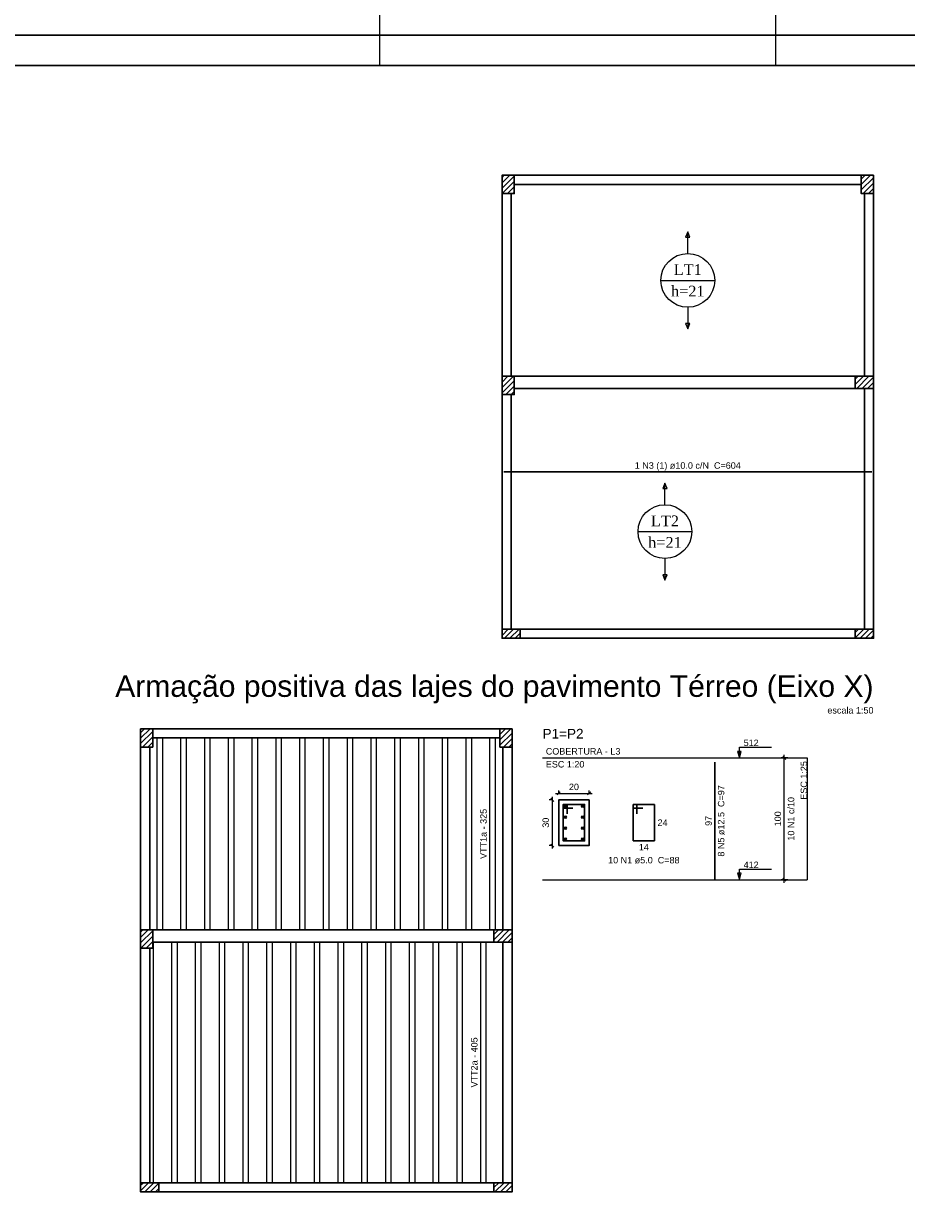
# Model space of a CAD drawing. Extents: x 1874 to 2462, y -2142 to -2023.
# Tile 42 of 74: x 2219 to 2248, y -2121 to -2082. Entities that reach past the tile are written whole.
import ezdxf

# ---------------------------------------------------------------- set-up
doc = ezdxf.new("R2010")
doc.units = 0
doc.header["$LTSCALE"] = 0.1
doc.header["$MEASUREMENT"] = 0
doc.header["$PDMODE"] = 3
doc.header["$PDSIZE"] = 0.1
doc.layers.get('0').update_dxf_attribs({"linetype": 'CONTINUOUS', "lineweight": 25})
doc.layers.get('DEFPOINTS').update_dxf_attribs({"linetype": 'CONTINUOUS', "lineweight": 25})
for name, color, linetype, lineweight in [('Descrição da armadura', 7, 'CONTINUOUS', 5), ('DT-Armadura positiva', 20, 'CONTINUOUS', 30), ('DT-Barras na forma', 20, 'CONTINUOUS', 30), ('DT-Barras no corte', 20, 'CONTINUOUS', 5), ('DT-Barras rebatidas', 20, 'CONTINUOUS', 30), ('DT-Cotas', 1, 'CONTINUOUS', 9), ('DT-Forma', 130, 'CONTINUOUS', 30), ('DT-Pontilhado', 3, 'CONTINUOUS', 25), ('DT-Textos', 7, 'CONTINUOUS', 25), ('DT-Título', 7, 'CONTINUOUS', 25), ('FO-Hachuras das lajes', 1, 'CONTINUOUS', 20), ('FO-Hachuras dos pilares', 80, 'CONTINUOUS', 25), ('FO-PILARES', 160, 'CONTINUOUS', 30), ('FO-Textos das lajes', 7, 'CONTINUOUS', 25), ('FO-VIGAS', 130, 'CONTINUOUS', 30), ('Textos armaduras', 7, 'CONTINUOUS', 5)]:
    doc.layers.add(name, color=color, linetype=linetype, lineweight=lineweight)
doc.layers.add('XX-CARIMBO', color=9, linetype='CONTINUOUS')
doc.layers.add('XX-FOLHA', color=253, linetype='CONTINUOUS')
doc.styles.add('ARIAL', font='arial.ttf')
doc.styles.add('TimesNewRoman', font='times.ttf')
doc.dimstyles.new('UM_20.000000', dxfattribs={"dimtxt": 0.18, "dimasz": 0.1, "dimexe": 0.1, "dimexo": 0.2, "dimgap": 0, "dimtad": 1, "dimtih": 1, "dimtoh": 1, "dimdec": 0, "dimlfac": 20, "dimzin": 0, "dimdsep": 46, "dimtxsty": 'Standard', "dimblk": 'CLOSED', "dimblk1": 'CLOSED', "dimblk2": 'CLOSED', "dimcen": 0.09, "dimdle": 0.1, "dimadec": 0, "dimazin": 2, "dimtfac": 1, "dimtdec": 4, "dimtofl": 0, "dimtmove": 0, "dimatfit": 3, "dimldrblk": 'CLOSED', "dimfxl": 1, "dimtolj": 1, "dimarcsym": 0})
doc.dimstyles.new('UM_25.000000', dxfattribs={"dimtxt": 0.18, "dimasz": 0.1, "dimexe": 0.1, "dimexo": 0.2, "dimgap": 0, "dimtad": 1, "dimtih": 1, "dimtoh": 1, "dimdec": 0, "dimlfac": 25, "dimzin": 0, "dimdsep": 46, "dimtxsty": 'Standard', "dimblk": 'CLOSED', "dimblk1": 'CLOSED', "dimblk2": 'CLOSED', "dimcen": 0.09, "dimdle": 0.1, "dimadec": 0, "dimazin": 2, "dimtfac": 1, "dimtdec": 4, "dimtofl": 0, "dimtmove": 0, "dimatfit": 3, "dimldrblk": 'CLOSED', "dimfxl": 1, "dimtolj": 1, "dimarcsym": 0})
pattern_1 = [(45, (2216.19696, -2136.74941), (-0.08838835, 0.08838835), [])]

# ---------------------------------------------------------------- blocks, each defined once
blk = doc.blocks.new('Aprovacao A-1_SC')
at = {"layer": 'XX-CARIMBO', "ltscale": 0.5}
for p, q in [((840, 594), (0, 594)), ((0, 0), (840, 0))]:
    blk.add_line(p, q, dxfattribs=at)
at = {"layer": 'XX-FOLHA', "ltscale": 0.5}
for p, q in [((210, 594), (210, 584)), ((210, 594), (210, 584)), ((340, 594), (340, 584)), ((210, 10), (210, 0)), ((210, 10), (210, 0)), ((340, 10), (340, 0))]:
    blk.add_line(p, q, dxfattribs=at)
at = {"layer": 'XX-FOLHA', "ltscale": 0.5, "const_width": 0.5}
blk.add_lwpolyline([(25, 584), (25, 10), (830, 10), (830, 584), (25, 584)], dxfattribs=at)
blk = doc.blocks.new('_OBLIQUE')
at = {"color": 0, "linetype": 'ByBlock', "lineweight": -2}
blk.add_line((-0.5, -0.5), (0.5, 0.5), dxfattribs=at)
blk = doc.blocks.new('*D4641')
at = {"layer": 'DEFPOINTS', "color": 0, "transparency": 16777216}
for p in [(2236.547, -2107.746), (2236.335, -2109.246), (2236.547, -2109.246)]:
    blk.add_point(p, dxfattribs=at)
at = {"layer": 'DT-Cotas', "color": 0, "lineweight": -2, "transparency": 16777216}
for p, q in [((2236.347, -2107.746), (2236.235, -2107.746)), ((2236.335, -2107.646), (2236.335, -2109.346)), ((2236.347, -2109.246), (2236.235, -2109.246))]:
    blk.add_line(p, q, dxfattribs=at)
at = {"layer": 'DT-Cotas', "color": 0, "lineweight": -2, "transparency": 16777216, "xscale": 0.1, "yscale": 0.1, "zscale": 0.1}
for p, rotation in [((2236.335, -2107.746), 90), ((2236.335, -2109.246), 270)]:
    blk.add_blockref('_OBLIQUE', p, dxfattribs=dict(at, rotation=rotation))
at = {"layer": 'DT-Cotas', "transparency": 16777216, "insert": (2236.123, -2108.496), "char_height": 0.2118, "attachment_point": 5, "rotation": 90, "style": 'ARIAL'}
blk.add_mtext('\\A1;30', dxfattribs=at)
blk = doc.blocks.new('*D4642')
at = {"layer": 'DEFPOINTS', "color": 0, "transparency": 16777216}
for p in [(2237.547, -2107.534), (2236.547, -2107.746), (2237.547, -2107.746)]:
    blk.add_point(p, dxfattribs=at)
at = {"layer": 'DT-Cotas', "color": 0, "lineweight": -2, "transparency": 16777216}
for p, q in [((2236.447, -2107.534), (2237.647, -2107.534)), ((2236.547, -2107.546), (2236.547, -2107.434)), ((2237.547, -2107.546), (2237.547, -2107.434))]:
    blk.add_line(p, q, dxfattribs=at)
at = {"layer": 'DT-Cotas', "color": 0, "lineweight": -2, "transparency": 16777216, "xscale": 0.1, "yscale": 0.1, "zscale": 0.1, "rotation": 180}
blk.add_blockref('_OBLIQUE', (2236.547, -2107.534), dxfattribs=at)
at = {"layer": 'DT-Cotas', "color": 0, "lineweight": -2, "transparency": 16777216, "xscale": 0.1, "yscale": 0.1, "zscale": 0.1}
blk.add_blockref('_OBLIQUE', (2237.547, -2107.534), dxfattribs=at)
at = {"layer": 'DT-Cotas', "transparency": 16777216, "insert": (2237.047, -2107.322), "char_height": 0.2118, "attachment_point": 5, "rotation": 0.0057, "style": 'ARIAL'}
blk.add_mtext('\\A1;20', dxfattribs=at)
blk = doc.blocks.new('*D4643')
at = {"layer": 'DEFPOINTS', "color": 0, "transparency": 16777216}
for p in [(2243.949, -2106.369), (2244.267, -2106.369), (2244.267, -2110.369)]:
    blk.add_point(p, dxfattribs=at)
at = {"layer": 'DT-Cotas', "color": 0, "lineweight": -2, "transparency": 16777216}
for p, q in [((2244.067, -2106.369), (2243.849, -2106.369)), ((2243.949, -2110.469), (2243.949, -2106.269)), ((2244.067, -2110.369), (2243.849, -2110.369))]:
    blk.add_line(p, q, dxfattribs=at)
at = {"layer": 'DT-Cotas', "color": 0, "lineweight": -2, "transparency": 16777216, "xscale": 0.1, "yscale": 0.1, "zscale": 0.1}
for p, rotation in [((2243.949, -2106.369), 90), ((2243.949, -2110.369), 270)]:
    blk.add_blockref('_OBLIQUE', p, dxfattribs=dict(at, rotation=rotation))
at = {"layer": 'DT-Cotas', "transparency": 16777216, "insert": (2243.738, -2108.369), "char_height": 0.2118, "attachment_point": 5, "rotation": 90, "style": 'ARIAL'}
blk.add_mtext('\\A1;100', dxfattribs=at)

msp = doc.modelspace()

# ---------------------------------------------------------------- hatches: boundary and pattern name
at = {"layer": 'FO-Hachuras dos pilares', "linetype": 'Continuous'}
h = msp.add_hatch(dxfattribs=at)
h.set_pattern_fill('ANSI31', color=256, style=0)
h.set_pattern_definition(pattern_1)
h.paths.add_polyline_path([(2235.0876, -2087.2494), (2234.8876, -2087.2494), (2234.6876, -2087.2494), (2234.6876, -2087.5494), (2234.6876, -2087.8494), (2234.8876, -2087.8494), (2235.0876, -2087.8494), (2235.0876, -2087.5494)])
h = msp.add_hatch(dxfattribs=at)
h.set_pattern_fill('ANSI31', color=256, style=0)
h.set_pattern_definition(pattern_1)
h.paths.add_polyline_path([(2246.878, -2087.2494), (2246.678, -2087.2494), (2246.478, -2087.2494), (2246.478, -2087.5494), (2246.478, -2087.8494), (2246.678, -2087.8494), (2246.878, -2087.8494), (2246.878, -2087.5494)])
h = msp.add_hatch(dxfattribs=at)
h.set_pattern_fill('ANSI31', color=256, style=0)
h.set_pattern_definition(pattern_1)
h.paths.add_polyline_path([(2235.0876, -2093.8452), (2234.8876, -2093.8452), (2234.6876, -2093.8452), (2234.6876, -2094.1452), (2234.6876, -2094.4452), (2234.8876, -2094.4452), (2235.0876, -2094.4452), (2235.0876, -2094.1452)])
h = msp.add_hatch(dxfattribs=at)
h.set_pattern_fill('ANSI31', color=256, style=0)
h.set_pattern_definition(pattern_1)
h.paths.add_polyline_path([(2246.278, -2093.8452), (2246.278, -2094.0452), (2246.278, -2094.2452), (2246.578, -2094.2452), (2246.878, -2094.2452), (2246.878, -2094.0452), (2246.878, -2093.8452), (2246.578, -2093.8452)])
h = msp.add_hatch(dxfattribs=at)
h.set_pattern_fill('ANSI31', color=256, style=0)
h.set_pattern_definition(pattern_1)
h.paths.add_polyline_path([(2234.6876, -2102.1452), (2234.6876, -2102.2952), (2234.6876, -2102.4452), (2234.9876, -2102.4452), (2235.2876, -2102.4452), (2235.2876, -2102.2952), (2235.2876, -2102.1452), (2234.9876, -2102.1452)])
h = msp.add_hatch(dxfattribs=at)
h.set_pattern_fill('ANSI31', color=256, style=0)
h.set_pattern_definition(pattern_1)
h.paths.add_polyline_path([(2246.278, -2102.1452), (2246.278, -2102.2952), (2246.278, -2102.4452), (2246.578, -2102.4452), (2246.878, -2102.4452), (2246.878, -2102.2952), (2246.878, -2102.1452), (2246.578, -2102.1452)])
h = msp.add_hatch(dxfattribs=at)
h.set_pattern_fill('ANSI31', color=256, style=0)
h.set_pattern_definition(pattern_1)
h.paths.add_polyline_path([(2223.2268, -2105.4162), (2223.0268, -2105.4162), (2222.8268, -2105.4162), (2222.8268, -2105.7162), (2222.8268, -2106.0162), (2223.0268, -2106.0162), (2223.2268, -2106.0162), (2223.2268, -2105.7162)])
h = msp.add_hatch(dxfattribs=at)
h.set_pattern_fill('ANSI31', color=256, style=0)
h.set_pattern_definition(pattern_1)
h.paths.add_polyline_path([(2235.0172, -2105.4162), (2234.8172, -2105.4162), (2234.6172, -2105.4162), (2234.6172, -2105.7162), (2234.6172, -2106.0162), (2234.8172, -2106.0162), (2235.0172, -2106.0162), (2235.0172, -2105.7162)])
h = msp.add_hatch(dxfattribs=at)
h.set_pattern_fill('ANSI31', color=256, style=0)
h.set_pattern_definition(pattern_1)
h.paths.add_polyline_path([(2223.2268, -2112.012), (2223.0268, -2112.012), (2222.8268, -2112.012), (2222.8268, -2112.312), (2222.8268, -2112.612), (2223.0268, -2112.612), (2223.2268, -2112.612), (2223.2268, -2112.312)])
h = msp.add_hatch(dxfattribs=at)
h.set_pattern_fill('ANSI31', color=256, style=0)
h.set_pattern_definition(pattern_1)
h.paths.add_polyline_path([(2234.4172, -2112.012), (2234.4172, -2112.212), (2234.4172, -2112.412), (2234.7172, -2112.412), (2235.0172, -2112.412), (2235.0172, -2112.212), (2235.0172, -2112.012), (2234.7172, -2112.012)])
h = msp.add_hatch(dxfattribs=at)
h.set_pattern_fill('ANSI31', color=256, style=0)
h.set_pattern_definition(pattern_1)
h.paths.add_polyline_path([(2222.8268, -2120.312), (2222.8268, -2120.462), (2222.8268, -2120.612), (2223.1268, -2120.612), (2223.4268, -2120.612), (2223.4268, -2120.462), (2223.4268, -2120.312), (2223.1268, -2120.312)])
h = msp.add_hatch(dxfattribs=at)
h.set_pattern_fill('ANSI31', color=256, style=0)
h.set_pattern_definition(pattern_1)
h.paths.add_polyline_path([(2234.4172, -2120.312), (2234.4172, -2120.462), (2234.4172, -2120.612), (2234.7172, -2120.612), (2235.0172, -2120.612), (2235.0172, -2120.462), (2235.0172, -2120.312), (2234.7172, -2120.312)])

# ---------------------------------------------------------------- linework, layer by layer
at = {"layer": 'DT-Armadura positiva'}
msp.add_line((2234.7476, -2096.9796), (2246.818, -2096.9796), dxfattribs=at)
at = {"layer": 'DT-Barras na forma'}
msp.add_lwpolyline([(2236.8217, -2108.2085), (2236.8217, -2107.896), (2236.6967, -2107.896), (2236.6967, -2109.096), (2237.3967, -2109.096), (2237.3967, -2107.896), (2236.6967, -2107.896), (2236.6967, -2108.021), (2237.0092, -2108.021)], dxfattribs=at)
at = {"layer": 'DT-Barras no corte'}
for p, q in [((2236.706, -2107.9991), (2236.7998, -2107.9054)), ((2236.706, -2107.9054), (2236.7998, -2107.9991)), ((2237.2935, -2107.9991), (2237.3873, -2107.9054)), ((2237.2935, -2107.9054), (2237.3873, -2107.9991)), ((2236.706, -2108.3616), (2236.7998, -2108.2679)), ((2236.706, -2108.2679), (2236.7998, -2108.3616)), ((2237.2935, -2108.3616), (2237.3873, -2108.2679)), ((2237.2935, -2108.2679), (2237.3873, -2108.3616)), ((2236.706, -2108.7241), (2236.7998, -2108.6304)), ((2236.706, -2108.6304), (2236.7998, -2108.7241)), ((2237.2935, -2108.7241), (2237.3873, -2108.6304)), ((2237.2935, -2108.6304), (2237.3873, -2108.7241)), ((2236.706, -2109.0866), (2236.7998, -2108.9929)), ((2236.706, -2108.9929), (2236.7998, -2109.0866)), ((2237.2935, -2109.0866), (2237.3873, -2108.9929)), ((2237.2935, -2108.9929), (2237.3873, -2109.0866))]:
    msp.add_line(p, q, dxfattribs=at)
for centre in [(2236.7529, -2107.9523), (2237.3404, -2107.9523), (2236.7529, -2108.3148), (2237.3404, -2108.3148), (2236.7529, -2108.6773), (2237.3404, -2108.6773), (2236.7529, -2109.0398), (2237.3404, -2109.0398)]:
    msp.add_circle(centre, 0.0469, dxfattribs=at)
at = {"layer": 'DT-Barras rebatidas'}
for p, q in [((2241.6709, -2110.3693), (2241.6709, -2106.5053)), ((2239.1161, -2107.896), (2238.9911, -2107.896)), ((2238.9911, -2107.896), (2238.9911, -2109.096)), ((2239.6911, -2107.896), (2238.9911, -2107.896)), ((2238.9911, -2107.896), (2238.9911, -2108.021)), ((2239.1161, -2108.2085), (2239.1161, -2107.896)), ((2239.6911, -2109.096), (2239.6911, -2107.896)), ((2238.9911, -2108.021), (2239.3036, -2108.021)), ((2238.9911, -2109.096), (2239.6911, -2109.096))]:
    msp.add_line(p, q, dxfattribs=at)
at = {"layer": 'DT-Forma'}
msp.add_lwpolyline([(2236.5467, -2109.246), (2236.5467, -2107.746), (2237.5467, -2107.746), (2237.5467, -2109.246), (2236.5467, -2109.246)], close=True, dxfattribs=at)
at = {"layer": 'DT-Pontilhado', "ltscale": 0.05}
for p, q in [((2236.0172, -2106.3693), (2244.7006, -2106.3693)), ((2244.7006, -2106.3693), (2244.7006, -2110.3693)), ((2236.0172, -2110.3693), (2244.7006, -2110.3693))]:
    msp.add_line(p, q, dxfattribs=at)
at = {"layer": 'DT-Textos'}
for p, q in [((2240.7828, -2089.1088), (2240.7122, -2089.2782)), ((2240.8534, -2089.2782), (2240.7828, -2089.1088)), ((2240.7122, -2089.2782), (2240.8534, -2089.2782)), ((2239.9003, -2090.6973), (2241.6653, -2090.6973)), ((2240.8534, -2092.1164), (2240.7122, -2092.1164)), ((2240.7122, -2092.1164), (2240.7828, -2092.2858)), ((2240.7828, -2092.2858), (2240.8534, -2092.1164)), ((2240.0339, -2097.3555), (2239.9633, -2097.525)), ((2240.1045, -2097.525), (2240.0339, -2097.3555)), ((2239.9633, -2097.525), (2240.1045, -2097.525)), ((2239.1514, -2098.944), (2240.9164, -2098.944)), ((2240.1045, -2100.3631), (2239.9633, -2100.3631)), ((2239.9633, -2100.3631), (2240.0339, -2100.5325)), ((2240.0339, -2100.5325), (2240.1045, -2100.3631))]:
    msp.add_line(p, q, dxfattribs=at)
for points in [[(2240.7828, -2089.8148), (2240.7828, -2089.1088)], [(2240.7828, -2091.5798), (2240.7828, -2092.2858)], [(2240.0339, -2098.0615), (2240.0339, -2097.3555)], [(2240.0339, -2099.8265), (2240.0339, -2100.5325)], [(2242.4757, -2106.3693), (2242.5392, -2106.1575), (2242.4122, -2106.1575), (2242.4757, -2106.3693), (2242.4757, -2106.0193), (2243.5257, -2106.0193)], [(2242.4757, -2110.3693), (2242.5392, -2110.1575), (2242.4122, -2110.1575), (2242.4757, -2110.3693), (2242.4757, -2110.0193), (2243.5257, -2110.0193)]]:
    msp.add_lwpolyline(points, dxfattribs=at)
for centre in [(2240.7828, -2090.6973), (2240.0339, -2098.944)]:
    msp.add_circle(centre, 0.8825, dxfattribs=at)
at = {"layer": 'FO-Hachuras das lajes'}
for p, q in [((2223.3718, -2112.012), (2223.3718, -2105.716)), ((2223.5518, -2112.012), (2223.5518, -2105.716)), ((2224.1518, -2112.012), (2224.1518, -2105.716)), ((2224.3318, -2112.012), (2224.3318, -2105.716)), ((2224.9318, -2112.012), (2224.9318, -2105.716)), ((2225.1118, -2112.012), (2225.1118, -2105.716)), ((2225.7118, -2112.012), (2225.7118, -2105.716)), ((2225.8918, -2112.012), (2225.8918, -2105.716)), ((2226.4918, -2112.012), (2226.4918, -2105.716)), ((2226.6718, -2112.012), (2226.6718, -2105.716)), ((2227.2718, -2112.012), (2227.2718, -2105.716)), ((2227.4518, -2112.012), (2227.4518, -2105.716)), ((2228.0518, -2112.012), (2228.0518, -2105.716)), ((2228.2318, -2112.012), (2228.2318, -2105.716)), ((2228.8318, -2112.012), (2228.8318, -2105.716)), ((2229.0118, -2112.012), (2229.0118, -2105.716)), ((2229.6118, -2112.012), (2229.6118, -2105.716)), ((2229.7918, -2112.012), (2229.7918, -2105.716)), ((2230.3918, -2112.012), (2230.3918, -2105.716)), ((2230.5718, -2112.012), (2230.5718, -2105.716)), ((2231.1718, -2112.012), (2231.1718, -2105.716)), ((2231.3518, -2112.012), (2231.3518, -2105.716)), ((2231.9518, -2112.012), (2231.9518, -2105.716)), ((2232.1318, -2112.012), (2232.1318, -2105.716)), ((2232.7318, -2112.012), (2232.7318, -2105.716)), ((2232.9118, -2112.012), (2232.9118, -2105.716)), ((2233.5118, -2112.012), (2233.5118, -2105.716)), ((2233.6918, -2112.012), (2233.6918, -2105.716)), ((2234.2918, -2112.012), (2234.2918, -2105.716)), ((2234.4718, -2112.012), (2234.4718, -2105.716)), ((2223.2518, -2120.312), (2223.2518, -2112.412)), ((2223.8518, -2120.312), (2223.8518, -2112.412)), ((2224.0318, -2120.312), (2224.0318, -2112.412)), ((2224.6318, -2120.312), (2224.6318, -2112.412)), ((2224.8118, -2120.312), (2224.8118, -2112.412)), ((2225.4118, -2120.312), (2225.4118, -2112.412)), ((2225.5918, -2120.312), (2225.5918, -2112.412)), ((2226.1918, -2120.312), (2226.1918, -2112.412)), ((2226.3718, -2120.312), (2226.3718, -2112.412)), ((2226.9718, -2120.312), (2226.9718, -2112.412)), ((2227.1518, -2120.312), (2227.1518, -2112.412)), ((2227.7518, -2120.312), (2227.7518, -2112.412)), ((2227.9318, -2120.312), (2227.9318, -2112.412)), ((2228.5318, -2120.312), (2228.5318, -2112.412)), ((2228.7118, -2120.312), (2228.7118, -2112.412)), ((2229.3118, -2120.312), (2229.3118, -2112.412)), ((2229.4918, -2120.312), (2229.4918, -2112.412)), ((2230.0918, -2120.312), (2230.0918, -2112.412)), ((2230.2718, -2120.312), (2230.2718, -2112.412)), ((2230.8718, -2120.312), (2230.8718, -2112.412)), ((2231.0518, -2120.312), (2231.0518, -2112.412)), ((2231.6518, -2120.312), (2231.6518, -2112.412)), ((2231.8318, -2120.312), (2231.8318, -2112.412)), ((2232.4318, -2120.312), (2232.4318, -2112.412)), ((2232.6118, -2120.312), (2232.6118, -2112.412)), ((2233.2118, -2120.312), (2233.2118, -2112.412)), ((2233.3918, -2120.312), (2233.3918, -2112.412)), ((2233.9918, -2120.312), (2233.9918, -2112.412)), ((2234.1718, -2120.312), (2234.1718, -2112.412))]:
    msp.add_line(p, q, dxfattribs=at)
at = {"layer": 'FO-PILARES'}
for points in [[(2235.0876, -2087.2494), (2234.8876, -2087.2494), (2234.6876, -2087.2494), (2234.6876, -2087.5494), (2234.6876, -2087.8494), (2234.8876, -2087.8494), (2235.0876, -2087.8494), (2235.0876, -2087.5494), (2235.0876, -2087.2494)], [(2246.878, -2087.2494), (2246.678, -2087.2494), (2246.478, -2087.2494), (2246.478, -2087.5494), (2246.478, -2087.8494), (2246.678, -2087.8494), (2246.878, -2087.8494), (2246.878, -2087.5494), (2246.878, -2087.2494)], [(2235.0876, -2093.8452), (2234.8876, -2093.8452), (2234.6876, -2093.8452), (2234.6876, -2094.1452), (2234.6876, -2094.4452), (2234.8876, -2094.4452), (2235.0876, -2094.4452), (2235.0876, -2094.1452), (2235.0876, -2093.8452)], [(2246.278, -2093.8452), (2246.278, -2094.0452), (2246.278, -2094.2452), (2246.578, -2094.2452), (2246.878, -2094.2452), (2246.878, -2094.0452), (2246.878, -2093.8452), (2246.578, -2093.8452), (2246.278, -2093.8452)], [(2234.6876, -2102.1452), (2234.6876, -2102.2952), (2234.6876, -2102.4452), (2234.9876, -2102.4452), (2235.2876, -2102.4452), (2235.2876, -2102.2952), (2235.2876, -2102.1452), (2234.9876, -2102.1452), (2234.6876, -2102.1452)], [(2246.278, -2102.1452), (2246.278, -2102.2952), (2246.278, -2102.4452), (2246.578, -2102.4452), (2246.878, -2102.4452), (2246.878, -2102.2952), (2246.878, -2102.1452), (2246.578, -2102.1452), (2246.278, -2102.1452)], [(2223.2268, -2105.4162), (2223.0268, -2105.4162), (2222.8268, -2105.4162), (2222.8268, -2105.7162), (2222.8268, -2106.0162), (2223.0268, -2106.0162), (2223.2268, -2106.0162), (2223.2268, -2105.7162), (2223.2268, -2105.4162)], [(2235.0172, -2105.4162), (2234.8172, -2105.4162), (2234.6172, -2105.4162), (2234.6172, -2105.7162), (2234.6172, -2106.0162), (2234.8172, -2106.0162), (2235.0172, -2106.0162), (2235.0172, -2105.7162), (2235.0172, -2105.4162)], [(2223.2268, -2112.012), (2223.0268, -2112.012), (2222.8268, -2112.012), (2222.8268, -2112.312), (2222.8268, -2112.612), (2223.0268, -2112.612), (2223.2268, -2112.612), (2223.2268, -2112.312), (2223.2268, -2112.012)], [(2234.4172, -2112.012), (2234.4172, -2112.212), (2234.4172, -2112.412), (2234.7172, -2112.412), (2235.0172, -2112.412), (2235.0172, -2112.212), (2235.0172, -2112.012), (2234.7172, -2112.012), (2234.4172, -2112.012)], [(2222.8268, -2120.312), (2222.8268, -2120.462), (2222.8268, -2120.612), (2223.1268, -2120.612), (2223.4268, -2120.612), (2223.4268, -2120.462), (2223.4268, -2120.312), (2223.1268, -2120.312), (2222.8268, -2120.312)], [(2234.4172, -2120.312), (2234.4172, -2120.462), (2234.4172, -2120.612), (2234.7172, -2120.612), (2235.0172, -2120.612), (2235.0172, -2120.462), (2235.0172, -2120.312), (2234.7172, -2120.312), (2234.4172, -2120.312)]]:
    msp.add_lwpolyline(points, close=True, dxfattribs=at)
at = {"layer": 'FO-VIGAS'}
for p, q in [((2235.0876, -2087.2494), (2246.478, -2087.2494)), ((2235.0876, -2087.5494), (2246.478, -2087.5494)), ((2234.6876, -2093.8452), (2234.6876, -2087.8494)), ((2234.9876, -2093.8452), (2234.9876, -2087.8494)), ((2246.578, -2093.8452), (2246.578, -2087.8494)), ((2246.878, -2093.8452), (2246.878, -2087.8494)), ((2235.0876, -2093.8452), (2246.278, -2093.8452)), ((2235.0876, -2094.2452), (2246.278, -2094.2452)), ((2246.578, -2102.1452), (2246.578, -2094.2452)), ((2246.878, -2102.1452), (2246.878, -2094.2452)), ((2234.6876, -2102.1452), (2234.6876, -2094.4452)), ((2234.9876, -2102.1452), (2234.9876, -2094.4452)), ((2235.2876, -2102.1452), (2246.278, -2102.1452)), ((2235.2876, -2102.4452), (2246.278, -2102.4452)), ((2223.2268, -2105.4162), (2234.6172, -2105.4162)), ((2223.2268, -2105.7162), (2234.6172, -2105.7162)), ((2222.8268, -2112.012), (2222.8268, -2106.0162)), ((2223.1268, -2112.012), (2223.1268, -2106.0162)), ((2234.7172, -2112.012), (2234.7172, -2106.0162)), ((2235.0172, -2112.012), (2235.0172, -2106.0162)), ((2223.2268, -2112.012), (2234.4172, -2112.012)), ((2223.2268, -2112.412), (2234.4172, -2112.412)), ((2234.7172, -2120.312), (2234.7172, -2112.412)), ((2235.0172, -2120.312), (2235.0172, -2112.412)), ((2222.8268, -2120.312), (2222.8268, -2112.612)), ((2223.1268, -2120.312), (2223.1268, -2112.612)), ((2223.4268, -2120.312), (2234.4172, -2120.312)), ((2223.4268, -2120.612), (2234.4172, -2120.612))]:
    msp.add_line(p, q, dxfattribs=at)

# ---------------------------------------------------------------- block references
at = {"xscale": 0.1, "yscale": 0.1, "zscale": 0.1}
for p in [(2209.665, -2082.645), (2209.665, -2142.045)]:
    msp.add_blockref('Aprovacao A-1_SC', p, dxfattribs=at)

# ---------------------------------------------------------------- texts
at = {"layer": 'Descrição da armadura', "char_height": 0.2118, "attachment_point": 8, "line_spacing_factor": 0.9, "style": 'ARIAL'}
for s, insert, width in [('1 N3 (1) ø10.0 c/N  C=604', (2240.783, -2096.9434), 6.354), ('10 N1 ø5.0  C=88', (2239.3412, -2109.8373), 4.06656)]:
    msp.add_mtext(s, dxfattribs=dict(at, insert=insert, width=width))
at = {"layer": 'Descrição da armadura', "char_height": 0.2118, "attachment_point": 8, "rotation": 90.00021, "line_spacing_factor": 0.9, "style": 'ARIAL'}
for s, insert, width in [('8 N5 ø12.5  C=97', (2241.9883, -2108.4372), 4.06656), ('10 N1 c/10', (2244.281, -2108.3693), 2.5816)]:
    msp.add_mtext(s, dxfattribs=dict(at, insert=insert, width=width))
at = {"layer": 'DT-Textos', "line_spacing_factor": 0.798}
for s, insert, char_height, width, attachment_point, style in [('LT1', (2240.783, -2090.5209), 0.353, 1.2708, 8, 'TimesNewRoman'), ('h=21', (2240.783, -2091.2269), 0.353, 1.6944, 8, 'TimesNewRoman'), ('LT2', (2240.034, -2098.7679), 0.353, 1.2708, 8, 'TimesNewRoman'), ('h=21', (2240.034, -2099.4739), 0.353, 1.6944, 8, 'TimesNewRoman'), ('COBERTURA - L3', (2236.1232, -2106.2633), 0.2118, 3.55824, 7, 'ARIAL'), ('512', (2242.6162, -2105.9843), 0.2118, 0.76248, 7, 'ARIAL'), ('ESC 1:20', (2236.1232, -2106.6873), 0.2118, 2.03328, 7, 'ARIAL'), ('412', (2242.6162, -2109.9843), 0.2118, 0.76248, 7, 'ARIAL')]:
    msp.add_mtext(s, dxfattribs=dict(at, insert=insert, char_height=char_height, width=width, attachment_point=attachment_point, style=style))
at = {"layer": 'DT-Textos', "insert": (2244.7003, -2106.4752), "char_height": 0.2118, "width": 2.03328, "attachment_point": 9, "rotation": 90.00021, "line_spacing_factor": 0.798, "style": 'ARIAL'}
msp.add_mtext('ESC 1:25', dxfattribs=at)
at = {"layer": 'DT-Título', "line_spacing_factor": 0.798, "style": 'ARIAL'}
for s, insert, char_height, width, attachment_point in [('Armação positiva das lajes do pavimento Térreo (Eixo X)', (2246.878, -2104.5844), 0.706, 46.596, 9), ('escala 1:50', (2246.878, -2104.9165), 0.2118, 2.79576, 9), ('P1=P2', (2236.0172, -2105.7344), 0.3177, 1.9062, 7)]:
    msp.add_mtext(s, dxfattribs=dict(at, insert=insert, char_height=char_height, width=width, attachment_point=attachment_point))
at = {"layer": 'FO-Textos das lajes', "char_height": 0.2118, "width": 2.79576, "attachment_point": 8, "rotation": 90.00021, "line_spacing_factor": 0.798, "style": 'ARIAL'}
for s, insert in [('VTT1a - 325', (2234.1859, -2108.864)), ('VTT2a - 405', (2233.8859, -2116.362))]:
    msp.add_mtext(s, dxfattribs=dict(at, insert=insert))
at = {"layer": 'Textos armaduras', "insert": (2241.5736, -2108.4373), "char_height": 0.2118, "width": 0.90832, "attachment_point": 8, "rotation": 90.00021, "line_spacing_factor": 0.9, "style": 'ARIAL'}
msp.add_mtext('97', dxfattribs=at)
at = {"layer": 'Textos armaduras', "char_height": 0.2118, "width": 0.90832, "line_spacing_factor": 0.9, "style": 'ARIAL'}
for s, insert, attachment_point in [('24', (2239.7911, -2108.3901), 1), ('14', (2239.3411, -2109.1933), 2)]:
    msp.add_mtext(s, dxfattribs=dict(at, insert=insert, attachment_point=attachment_point))

# ---------------------------------------------------------------- dimensions: what is measured, and where the dimension line sits
at = {"layer": 'DT-Cotas'}
for base, p1, p2, dimstyle, override, picture, middle in [((2243.9493, -2106.3693), (2244.267, -2110.3693), (2244.267, -2106.3693), 'UM_25.000000', {"dimtxt": 0.2118, "dimasz": 0.1, "dimexe": 0.1, "dimexo": 0.2, "dimtad": 1, "dimtih": 0, "dimtoh": 0, "dimdec": 1, "dimlfac": 25, "dimzin": 8, "dimtxsty": 'ARIAL', "dimblk": 'OBLIQUE', "dimblk1": 'OBLIQUE', "dimblk2": 'OBLIQUE', "dimsah": 1, "dimdle": 0.1, "dimse1": 0, "dimse2": 0, "dimclrt": 256, "dimadec": 1, "dimazin": 3, "dimtmove": 2, "dimldrblk": 'OBLIQUE'}, '*D4643', (2243.7375, -2108.3693)), ((2236.3349, -2109.246), (2236.5467, -2107.746), (2236.5467, -2109.246), 'UM_20.000000', {"dimtxt": 0.2118, "dimasz": 0.1, "dimexe": 0.1, "dimexo": 0.2, "dimtad": 1, "dimtih": 0, "dimtoh": 0, "dimdec": 1, "dimlfac": 20, "dimzin": 8, "dimtxsty": 'ARIAL', "dimblk": 'OBLIQUE', "dimblk1": 'OBLIQUE', "dimblk2": 'OBLIQUE', "dimsah": 1, "dimdle": 0.1, "dimse1": 0, "dimse2": 0, "dimclrt": 256, "dimadec": 1, "dimazin": 3, "dimtmove": 2, "dimldrblk": 'OBLIQUE'}, '*D4641', (2236.1231, -2108.496))]:
    dim = msp.add_linear_dim(base=base, p1=p1, p2=p2, angle=90, dimstyle=dimstyle, override=override, dxfattribs=at)
    dim.commit()
    dim.dimension.update_dxf_attribs({"geometry": picture, "text_midpoint": middle, "dimtype": 160, "text_rotation": 90})
dim = msp.add_linear_dim(base=(2237.5467, -2107.5342), p1=(2236.5467, -2107.746), p2=(2237.5467, -2107.746), dimstyle='UM_20.000000', override={"dimtxt": 0.2118, "dimasz": 0.1, "dimexe": 0.1, "dimexo": 0.2, "dimtad": 1, "dimtih": 0, "dimtoh": 0, "dimdec": 1, "dimlfac": 20, "dimzin": 8, "dimtxsty": 'ARIAL', "dimblk": 'OBLIQUE', "dimblk1": 'OBLIQUE', "dimblk2": 'OBLIQUE', "dimsah": 1, "dimdle": 0.1, "dimse1": 0, "dimse2": 0, "dimclrt": 256, "dimadec": 1, "dimazin": 3, "dimtmove": 2, "dimldrblk": 'OBLIQUE'}, dxfattribs=at)
dim.commit()
dim.dimension.update_dxf_attribs({"geometry": '*D4642', "text_midpoint": (2237.0467, -2107.3224), "dimtype": 160, "text_rotation": 0.00573})

doc.saveas('drawing.dxf')
